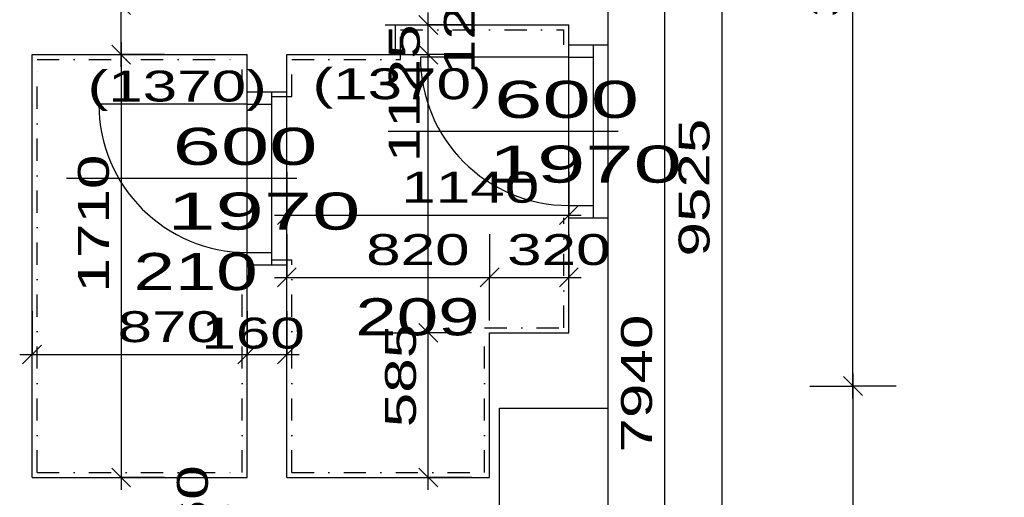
# Model space of a CAD drawing. Extents: x -196363 to 396902, y -489949 to -260582.
# Tile 61 of 256: x 78319 to 82300, y -380603 to -378672. Entities that reach past the tile are written whole.
import ezdxf

# ---------------------------------------------------------------- set-up
doc = ezdxf.new("R2010")
doc.units = 0
doc.header["$MEASUREMENT"] = 0
doc.linetypes.add('DOTDASH', pattern=[1, 0.3, -0.2, 0, -0.2, 0.3])
for name, color, linetype in [('dvere', 1, 'Continuous'), ('koty', 1, 'Continuous'), ('legenda', 1, 'Continuous'), ('noszdiv', 1, 'Continuous'), ('obklady', 14, 'Continuous'), ('popdver', 6, 'Continuous')]:
    doc.layers.add(name, color=color, linetype=linetype)
doc.styles.add('SPIRITTXTSTYLE1', font='ROMAN')
doc.styles.add('SPIRITTXTSTYLE2', font='txt')
doc.linetypes.add('CERCH2', pattern='A,0,-1,[17,dur+dsp vaclavov.shx,S=0.003401,R=0,X=-1,Y=0],0', length=1)
doc.dimstyles.new('SPIRITSTYLE226', dxfattribs={"dimtxt": 125, "dimasz": 12.7, "dimexe": 175, "dimexo": 837.173889, "dimgap": 50, "dimtad": 1, "dimdec": 3, "dimzin": 0, "dimdsep": 46, "dimlunit": 7, "dimtxsty": 'SPIRITTXTSTYLE1', "dimblk1": '_TICKMARKS226', "dimblk2": '_TICKMARKS226', "dimsah": 1, "dimcen": 0.09, "dimdle": 50, "dimclrd": 1, "dimclre": 1, "dimclrt": 1, "dimadec": 0, "dimazin": 0, "dimtfac": 1, "dimtdec": 4, "dimtofl": 0, "dimtmove": 1, "dimatfit": 0, "dimfxl": 0, "dimtolj": 1, "dimtzin": 0, "dimarcsym": 0})
doc.dimstyles.new('SPIRITSTYLE254', dxfattribs={"dimtxt": 125, "dimasz": 12.7, "dimexe": 175, "dimexo": 575.806885, "dimgap": 50, "dimtad": 1, "dimdec": 3, "dimzin": 0, "dimdsep": 46, "dimlunit": 7, "dimtxsty": 'SPIRITTXTSTYLE1', "dimblk1": '_TICKMARKS254', "dimblk2": '_TICKMARKS254', "dimsah": 1, "dimcen": 0.09, "dimdle": 50, "dimclrd": 1, "dimclre": 1, "dimclrt": 1, "dimadec": 0, "dimazin": 0, "dimtfac": 1, "dimtdec": 4, "dimtofl": 0, "dimtmove": 1, "dimatfit": 0, "dimfxl": 0, "dimtolj": 1, "dimtzin": 0, "dimarcsym": 0})
doc.dimstyles.new('SPIRITSTYLE257', dxfattribs={"dimtxt": 125, "dimasz": 12.7, "dimexe": 175, "dimexo": 10.973146, "dimgap": 50, "dimtad": 1, "dimdec": 3, "dimzin": 0, "dimdsep": 46, "dimlunit": 7, "dimtxsty": 'SPIRITTXTSTYLE1', "dimblk1": '_TICKMARKS257', "dimblk2": '_TICKMARKS257', "dimsah": 1, "dimcen": 0.09, "dimdle": 50, "dimclrd": 1, "dimclre": 1, "dimclrt": 1, "dimadec": 0, "dimazin": 0, "dimtfac": 1, "dimtdec": 4, "dimtofl": 0, "dimtmove": 1, "dimatfit": 0, "dimfxl": 0, "dimtolj": 1, "dimtzin": 0, "dimarcsym": 0})
doc.dimstyles.new('SPIRITSTYLE258', dxfattribs={"dimtxt": 125, "dimasz": 12.7, "dimexe": 175, "dimexo": 51.516407, "dimgap": 50, "dimtad": 1, "dimdec": 3, "dimzin": 0, "dimdsep": 46, "dimlunit": 7, "dimtxsty": 'SPIRITTXTSTYLE1', "dimblk1": '_TICKMARKS258', "dimblk2": '_TICKMARKS258', "dimsah": 1, "dimcen": 0.09, "dimdle": 50, "dimclrd": 1, "dimclre": 1, "dimclrt": 1, "dimadec": 0, "dimazin": 0, "dimtfac": 1, "dimtdec": 4, "dimtofl": 0, "dimtmove": 1, "dimatfit": 0, "dimfxl": 0, "dimtolj": 1, "dimtzin": 0, "dimarcsym": 0})
doc.dimstyles.new('SPIRITSTYLE26', dxfattribs={"dimtxt": 125, "dimasz": 12.7, "dimexe": 175, "dimexo": -175, "dimgap": 50, "dimtad": 1, "dimdec": 3, "dimzin": 0, "dimdsep": 46, "dimlunit": 7, "dimtxsty": 'SPIRITTXTSTYLE1', "dimblk1": '_TICKMARKS26', "dimblk2": '_TICKMARKS26', "dimsah": 1, "dimcen": 0.09, "dimdle": 50, "dimclrd": 1, "dimclre": 1, "dimclrt": 1, "dimadec": 0, "dimazin": 0, "dimtfac": 1, "dimtdec": 4, "dimtofl": 0, "dimtmove": 1, "dimatfit": 0, "dimfxl": 0, "dimtolj": 1, "dimtzin": 0, "dimarcsym": 0})
doc.dimstyles.new('SPIRITSTYLE263', dxfattribs={"dimtxt": 125, "dimasz": 12.7, "dimexe": 175, "dimexo": -100.579735, "dimgap": 50, "dimtad": 1, "dimdec": 3, "dimzin": 0, "dimdsep": 46, "dimlunit": 7, "dimtxsty": 'SPIRITTXTSTYLE1', "dimblk1": '_TICKMARKS263', "dimblk2": '_TICKMARKS263', "dimsah": 1, "dimcen": 0.09, "dimdle": 50, "dimclrd": 1, "dimclre": 1, "dimclrt": 1, "dimadec": 0, "dimazin": 0, "dimtfac": 1, "dimtdec": 4, "dimtofl": 0, "dimtmove": 1, "dimatfit": 0, "dimfxl": 0, "dimtolj": 1, "dimtzin": 0, "dimarcsym": 0})
doc.dimstyles.new('SPIRITSTYLE264', dxfattribs={"dimtxt": 125, "dimasz": 12.7, "dimexe": 175, "dimexo": 1037.502686, "dimgap": 50, "dimtad": 1, "dimdec": 3, "dimzin": 0, "dimdsep": 46, "dimlunit": 7, "dimtxsty": 'SPIRITTXTSTYLE1', "dimblk1": '_TICKMARKS264', "dimblk2": '_TICKMARKS264', "dimsah": 1, "dimcen": 0.09, "dimdle": 50, "dimclrd": 1, "dimclre": 1, "dimclrt": 1, "dimadec": 0, "dimazin": 0, "dimtfac": 1, "dimtdec": 4, "dimtofl": 0, "dimtmove": 1, "dimatfit": 0, "dimfxl": 0, "dimtolj": 1, "dimtzin": 0, "dimarcsym": 0})
doc.dimstyles.new('SPIRITSTYLE265', dxfattribs={"dimtxt": 125, "dimasz": 12.7, "dimexe": 175, "dimexo": 49.234375, "dimgap": 50, "dimtad": 1, "dimdec": 3, "dimzin": 0, "dimdsep": 46, "dimlunit": 7, "dimtxsty": 'SPIRITTXTSTYLE1', "dimblk1": '_TICKMARKS265', "dimblk2": '_TICKMARKS265', "dimsah": 1, "dimcen": 0.09, "dimdle": 50, "dimclrd": 1, "dimclre": 1, "dimclrt": 1, "dimadec": 0, "dimazin": 0, "dimtfac": 1, "dimtdec": 4, "dimtofl": 0, "dimtmove": 1, "dimatfit": 0, "dimfxl": 0, "dimtolj": 1, "dimtzin": 0, "dimarcsym": 0})
doc.dimstyles.new('SPIRITSTYLE266', dxfattribs={"dimtxt": 125, "dimasz": 12.7, "dimexe": 175, "dimexo": 76.817184, "dimgap": 50, "dimtad": 1, "dimdec": 3, "dimzin": 0, "dimdsep": 46, "dimlunit": 7, "dimtxsty": 'SPIRITTXTSTYLE1', "dimblk1": '_TICKMARKS266', "dimblk2": '_TICKMARKS266', "dimsah": 1, "dimcen": 0.09, "dimdle": 50, "dimclrd": 1, "dimclre": 1, "dimclrt": 1, "dimadec": 0, "dimazin": 0, "dimtfac": 1, "dimtdec": 4, "dimtofl": 0, "dimtmove": 1, "dimatfit": 0, "dimfxl": 0, "dimtolj": 1, "dimtzin": 0, "dimarcsym": 0})
doc.dimstyles.new('SPIRITSTYLE267', dxfattribs={"dimtxt": 125, "dimasz": 12.7, "dimexe": 175, "dimexo": 72.904243, "dimgap": 50, "dimtad": 1, "dimdec": 3, "dimzin": 0, "dimdsep": 46, "dimlunit": 7, "dimtxsty": 'SPIRITTXTSTYLE1', "dimblk1": '_TICKMARKS267', "dimblk2": '_TICKMARKS267', "dimsah": 1, "dimcen": 0.09, "dimdle": 50, "dimclrd": 1, "dimclre": 1, "dimclrt": 1, "dimadec": 0, "dimazin": 0, "dimtfac": 1, "dimtdec": 4, "dimtofl": 0, "dimtmove": 1, "dimatfit": 0, "dimfxl": 0, "dimtolj": 1, "dimtzin": 0, "dimarcsym": 0})
doc.dimstyles.new('SPIRITSTYLE268', dxfattribs={"dimtxt": 125, "dimasz": 12.7, "dimexe": 175, "dimexo": -42.896439, "dimgap": 50, "dimtad": 1, "dimdec": 3, "dimzin": 0, "dimdsep": 46, "dimlunit": 7, "dimtxsty": 'SPIRITTXTSTYLE1', "dimblk1": '_TICKMARKS268', "dimblk2": '_TICKMARKS268', "dimsah": 1, "dimcen": 0.09, "dimdle": 50, "dimclrd": 1, "dimclre": 1, "dimclrt": 1, "dimadec": 0, "dimazin": 0, "dimtfac": 1, "dimtdec": 4, "dimtofl": 0, "dimtmove": 1, "dimatfit": 0, "dimfxl": 0, "dimtolj": 1, "dimtzin": 0, "dimarcsym": 0})

# ---------------------------------------------------------------- blocks, each defined once
blk = doc.blocks.new('_TICKMARKS226')
at = {"color": 1, "linetype": 'Continuous'}
blk.add_line((-3, -3), (3, 3), dxfattribs=at)
blk = doc.blocks.new('*D433')
at = {"color": 1, "linetype": 'Continuous', "ltscale": 300}
for p, q in [((79161.40625, -380992.875, 1723.80005), (79161.40625, -380632.875, 1723.80005)), ((78986.40625, -380682.875, 1723.80005), (79161.40625, -380682.875, 1723.80005)), ((79336.40625, -380682.875, 1723.80005), (79161.40625, -380682.875, 1723.80005)), ((78986.40625, -380942.875, 1723.80005), (79161.40625, -380942.875, 1723.80005)), ((79336.40625, -380942.875, 1723.80005), (79161.40625, -380942.875, 1723.80005))]:
    blk.add_line(p, q, dxfattribs=at)
at = {"color": 1, "linetype": 'Continuous', "ltscale": 300, "xscale": 12.69999980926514, "yscale": 12.69999980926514, "zscale": 12.69999980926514}
for p, rotation in [((79161.40625, -380682.875, 1723.80005), 90.00000250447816), ((79161.40625, -380942.875, 1723.80005), 270.0000006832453)]:
    blk.add_blockref('_TICKMARKS226', p, dxfattribs=dict(at, rotation=rotation))
at = {"color": 1, "linetype": 'Continuous', "ltscale": 300, "style": 'SPIRITTXTSTYLE1', "width": 1.5}
blk.add_text('260', height=125, rotation=90.0000025, dxfattribs=at).set_placement((79079.375, -380891.71875, 1723.80005))
blk = doc.blocks.new('_TICKMARKS254')
at = {"color": 1, "linetype": 'Continuous'}
blk.add_line((-3, -3), (3, 3), dxfattribs=at)
blk = doc.blocks.new('*D482')
at = {"color": 1, "linetype": 'Continuous', "ltscale": 300}
for p, q in [((81687.8, -380102.9, 1723.8), (81687.8, -382962.9, 1723.8)), ((81512.8, -380152.9, 1723.8), (81687.8, -380152.9, 1723.8)), ((81862.8, -380152.9, 1723.8), (81687.8, -380152.9, 1723.8)), ((81512.8, -382912.9, 1723.8), (81687.8, -382912.9, 1723.8)), ((81862.8, -382912.9, 1723.8), (81687.8, -382912.9, 1723.8))]:
    blk.add_line(p, q, dxfattribs=at)
at = {"color": 1, "linetype": 'Continuous', "ltscale": 300, "xscale": 12.69999980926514, "yscale": 12.69999980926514, "zscale": 12.69999980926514}
for p, rotation in [((81687.8, -380152.9, 1723.8), 90.00000250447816), ((81687.8, -382912.9, 1723.8), -90.00000250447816)]:
    blk.add_blockref('_TICKMARKS254', p, dxfattribs=dict(at, rotation=rotation))
at = {"color": 1, "linetype": 'Continuous', "ltscale": 300, "style": 'SPIRITTXTSTYLE1', "width": 1.5}
blk.add_text('2760', height=125, rotation=450, dxfattribs=at).set_placement((81637.8, -381651.9, 1723.8))
blk = doc.blocks.new('*D484')
at = {"color": 1, "linetype": 'Continuous', "ltscale": 300}
for p, q in [((81687.8, -380202.9, 1723.8), (81687.8, -376882.9, 1723.8)), ((81512.8, -376932.9, 1723.8), (81687.8, -376932.9, 1723.8)), ((81862.8, -376932.9, 1723.8), (81687.8, -376932.9, 1723.8)), ((81512.8, -380152.9, 1723.8), (81687.8, -380152.9, 1723.8)), ((81862.8, -380152.9, 1723.8), (81687.8, -380152.9, 1723.8))]:
    blk.add_line(p, q, dxfattribs=at)
at = {"color": 1, "linetype": 'Continuous', "ltscale": 300, "xscale": 12.69999980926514, "yscale": 12.69999980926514, "zscale": 12.69999980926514}
for p, rotation in [((81687.8, -376932.9, 1723.8), 90.00000250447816), ((81687.8, -380152.9, 1723.8), 270.0000006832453)]:
    blk.add_blockref('_TICKMARKS254', p, dxfattribs=dict(at, rotation=rotation))
at = {"color": 1, "linetype": 'Continuous', "ltscale": 300, "style": 'SPIRITTXTSTYLE1', "width": 1.5}
blk.add_text('3220', height=125, rotation=90, dxfattribs=at).set_placement((81637.8, -378661.9, 1723.8))
blk = doc.blocks.new('_TICKMARKS257')
at = {"color": 1, "linetype": 'Continuous'}
blk.add_line((-3, -3), (3, 3), dxfattribs=at)
blk = doc.blocks.new('*D487')
at = {"color": 1, "linetype": 'Continuous', "ltscale": 300}
for p, q in [((81157.6, -374697.9, 1723.8), (81157.6, -384322.9, 1723.8)), ((80982.6, -374747.9, 1723.8), (81157.6, -374747.9, 1723.8)), ((81332.6, -374747.9, 1723.8), (81157.6, -374747.9, 1723.8)), ((80982.6, -384272.9, 1723.8), (81157.6, -384272.9, 1723.8)), ((81332.6, -384272.9, 1723.8), (81157.6, -384272.9, 1723.8))]:
    blk.add_line(p, q, dxfattribs=at)
at = {"color": 1, "linetype": 'Continuous', "ltscale": 300, "xscale": 12.69999980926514, "yscale": 12.69999980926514, "zscale": 12.69999980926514}
for p, rotation in [((81157.6, -374747.9, 1723.8), 90.00000250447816), ((81157.6, -384272.9, 1723.8), -90.00000250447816)]:
    blk.add_blockref('_TICKMARKS257', p, dxfattribs=dict(at, rotation=rotation))
at = {"color": 1, "linetype": 'Continuous', "ltscale": 300, "style": 'SPIRITTXTSTYLE1', "width": 1.5}
blk.add_text('9525', height=125, rotation=450, dxfattribs=at).set_placement((81107.6, -379629.4, 1723.8))
blk = doc.blocks.new('_TICKMARKS258')
at = {"color": 1, "linetype": 'Continuous'}
blk.add_line((-3, -3), (3, 3), dxfattribs=at)
blk = doc.blocks.new('*D488')
at = {"color": 1, "linetype": 'Continuous', "ltscale": 300}
for p, q in [((80925.1, -376282.9, 1723.8), (80925.1, -384322.9, 1723.8)), ((80750.1, -376332.9, 1723.8), (80925.1, -376332.9, 1723.8)), ((81100.1, -376332.9, 1723.8), (80925.1, -376332.9, 1723.8)), ((80750.1, -384272.9, 1723.8), (80925.1, -384272.9, 1723.8)), ((81100.1, -384272.9, 1723.8), (80925.1, -384272.9, 1723.8))]:
    blk.add_line(p, q, dxfattribs=at)
at = {"color": 1, "linetype": 'Continuous', "ltscale": 300, "xscale": 12.69999980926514, "yscale": 12.69999980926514, "zscale": 12.69999980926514}
for p, rotation in [((80925.1, -376332.9, 1723.8), 90.00000250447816), ((80925.1, -384272.9, 1723.8), -90.00000250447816)]:
    blk.add_blockref('_TICKMARKS258', p, dxfattribs=dict(at, rotation=rotation))
at = {"color": 1, "linetype": 'Continuous', "ltscale": 300, "style": 'SPIRITTXTSTYLE1', "width": 1.5}
blk.add_text('7940', height=125, rotation=450, dxfattribs=at).set_placement((80875.1, -380421.9, 1723.8))
blk = doc.blocks.new('_TICKMARKS263')
at = {"color": 1, "linetype": 'Continuous'}
blk.add_line((-3, -3), (3, 3), dxfattribs=at)
blk = doc.blocks.new('*D496')
at = {"color": 1, "linetype": 'Continuous', "ltscale": 300}
for p, q in [((78729.1, -378862.9, 1723.8), (78729.1, -378562.9, 1723.8)), ((78554.1, -378612.9, 1723.8), (78729.1, -378612.9, 1723.8)), ((78904.1, -378612.9, 1723.8), (78729.1, -378612.9, 1723.8)), ((78554.1, -378812.9, 1723.8), (78729.1, -378812.9, 1723.8)), ((78904.1, -378812.9, 1723.8), (78729.1, -378812.9, 1723.8))]:
    blk.add_line(p, q, dxfattribs=at)
at = {"color": 1, "linetype": 'Continuous', "ltscale": 300, "xscale": 12.69999980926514, "yscale": 12.69999980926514, "zscale": 12.69999980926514}
for p, rotation in [((78729.1, -378612.9, 1723.8), 90.00000250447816), ((78729.1, -378812.9, 1723.8), 270.0000006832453)]:
    blk.add_blockref('_TICKMARKS263', p, dxfattribs=dict(at, rotation=rotation))
at = {"color": 1, "linetype": 'Continuous', "ltscale": 300, "style": 'SPIRITTXTSTYLE1', "width": 1.5}
blk.add_text('200', height=125, rotation=90, dxfattribs=at).set_placement((78699.1, -378454.6, 1723.8))
blk = doc.blocks.new('*D497')
at = {"color": 1, "linetype": 'Continuous', "ltscale": 300}
for p, q in [((78729.1, -378762.9, 1723.8), (78729.1, -380572.9, 1723.8)), ((78554.1, -378812.9, 1723.8), (78729.1, -378812.9, 1723.8)), ((78904.1, -378812.9, 1723.8), (78729.1, -378812.9, 1723.8)), ((78554.1, -380522.8, 1723.8), (78729.1, -380522.8, 1723.8)), ((78904.1, -380522.8, 1723.8), (78729.1, -380522.8, 1723.8))]:
    blk.add_line(p, q, dxfattribs=at)
at = {"color": 1, "linetype": 'Continuous', "ltscale": 300, "xscale": 12.69999980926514, "yscale": 12.69999980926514, "zscale": 12.69999980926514}
for p, rotation in [((78729.1, -378812.9, 1723.8), 90.00000250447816), ((78729.1, -380522.8, 1723.8), -90.00000250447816)]:
    blk.add_blockref('_TICKMARKS263', p, dxfattribs=dict(at, rotation=rotation))
at = {"color": 1, "linetype": 'Continuous', "ltscale": 300, "style": 'SPIRITTXTSTYLE1', "width": 1.5}
blk.add_text('1710', height=125, rotation=450, dxfattribs=at).set_placement((78679.1, -379775, 1723.8))
blk = doc.blocks.new('_TICKMARKS264')
at = {"color": 1, "linetype": 'Continuous'}
blk.add_line((-3, -3), (3, 3), dxfattribs=at)
blk = doc.blocks.new('*D498')
at = {"color": 1, "linetype": 'Continuous', "ltscale": 300}
for p, q in [((78368.6, -379850.4, 1723.8), (78368.6, -380025.4, 1723.8)), ((79238.6, -379850.4, 1723.8), (79238.6, -380025.4, 1723.8)), ((78318.6, -380025.4, 1723.8), (79288.6, -380025.4, 1723.8)), ((78368.6, -380200.4, 1723.8), (78368.6, -380025.4, 1723.8)), ((79238.6, -380200.4, 1723.8), (79238.6, -380025.4, 1723.8))]:
    blk.add_line(p, q, dxfattribs=at)
at = {"color": 1, "linetype": 'Continuous', "ltscale": 300, "xscale": 12.69999980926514, "yscale": 12.69999980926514, "zscale": 12.69999980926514, "rotation": 180.0000050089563}
blk.add_blockref('_TICKMARKS264', (78368.6, -380025.4, 1723.8), dxfattribs=at)
at = {"color": 1, "linetype": 'Continuous', "ltscale": 300, "xscale": 12.69999980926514, "yscale": 12.69999980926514, "zscale": 12.69999980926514}
blk.add_blockref('_TICKMARKS264', (79238.6, -380025.4, 1723.8), dxfattribs=at)
at = {"color": 1, "linetype": 'Continuous', "ltscale": 300, "style": 'SPIRITTXTSTYLE1', "width": 1.5}
blk.add_text('870', height=125, dxfattribs=at).set_placement((78714.3, -379975.4, 1723.8))
blk = doc.blocks.new('_TICKMARKS26')
at = {"color": 1, "linetype": 'Continuous'}
blk.add_line((-3, -3), (3, 3), dxfattribs=at)
blk = doc.blocks.new('*D499')
at = {"color": 1, "linetype": 'Continuous', "ltscale": 300}
for p, q in [((79238.6, -379850.4, 1723.8), (79238.6, -380025.4, 1723.8)), ((79398.6, -379850.4, 1723.8), (79398.6, -380025.4, 1723.8)), ((79188.6, -380025.4, 1723.8), (79448.6, -380025.4, 1723.8)), ((79238.6, -380200.4, 1723.8), (79238.6, -380025.4, 1723.8)), ((79398.6, -380200.4, 1723.8), (79398.6, -380025.4, 1723.8))]:
    blk.add_line(p, q, dxfattribs=at)
at = {"color": 1, "linetype": 'Continuous', "ltscale": 300, "xscale": 12.69999980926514, "yscale": 12.69999980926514, "zscale": 12.69999980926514, "rotation": 180.0000050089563}
blk.add_blockref('_TICKMARKS26', (79238.6, -380025.4, 1723.8), dxfattribs=at)
at = {"color": 1, "linetype": 'Continuous', "ltscale": 300, "xscale": 12.69999980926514, "yscale": 12.69999980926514, "zscale": 12.69999980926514}
blk.add_blockref('_TICKMARKS26', (79398.6, -380025.4, 1723.8), dxfattribs=at)
at = {"color": 1, "linetype": 'Continuous', "ltscale": 300, "style": 'SPIRITTXTSTYLE1', "width": 1.5}
blk.add_text('160', height=125, dxfattribs=at).set_placement((79053.2, -380001.4, 1723.8))
blk = doc.blocks.new('*D500')
at = {"color": 1, "linetype": 'Continuous', "ltscale": 300}
for p, q in [((79398.6, -379538.6, 1723.8), (79398.6, -379713.6, 1723.8)), ((80218.6, -379538.6, 1723.8), (80218.6, -379713.6, 1723.8)), ((79348.6, -379713.6, 1723.8), (80268.6, -379713.6, 1723.8)), ((79398.6, -379888.6, 1723.8), (79398.6, -379713.6, 1723.8)), ((80218.6, -379888.6, 1723.8), (80218.6, -379713.6, 1723.8))]:
    blk.add_line(p, q, dxfattribs=at)
at = {"color": 1, "linetype": 'Continuous', "ltscale": 300, "xscale": 12.69999980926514, "yscale": 12.69999980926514, "zscale": 12.69999980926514, "rotation": 180.0000050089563}
blk.add_blockref('_TICKMARKS26', (79398.6, -379713.6, 1723.8), dxfattribs=at)
at = {"color": 1, "linetype": 'Continuous', "ltscale": 300, "xscale": 12.69999980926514, "yscale": 12.69999980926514, "zscale": 12.69999980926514}
blk.add_blockref('_TICKMARKS26', (80218.6, -379713.6, 1723.8), dxfattribs=at)
at = {"color": 1, "linetype": 'Continuous', "ltscale": 300, "style": 'SPIRITTXTSTYLE1', "width": 1.5}
blk.add_text('820', height=125, dxfattribs=at).set_placement((79719.3, -379663.7, 1723.8))
blk = doc.blocks.new('_TICKMARKS265')
at = {"color": 1, "linetype": 'Continuous'}
blk.add_line((-3, -3), (3, 3), dxfattribs=at)
blk = doc.blocks.new('*D501')
at = {"color": 1, "linetype": 'Continuous', "ltscale": 300}
for p, q in [((80218.6, -379538.6, 1723.8), (80218.6, -379713.6, 1723.8)), ((80538.6, -379538.6, 1723.8), (80538.6, -379713.6, 1723.8)), ((80168.6, -379713.6, 1723.8), (80588.6, -379713.6, 1723.8)), ((80218.6, -379888.6, 1723.8), (80218.6, -379713.6, 1723.8)), ((80538.6, -379888.6, 1723.8), (80538.6, -379713.6, 1723.8))]:
    blk.add_line(p, q, dxfattribs=at)
at = {"color": 1, "linetype": 'Continuous', "ltscale": 300, "xscale": 12.69999980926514, "yscale": 12.69999980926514, "zscale": 12.69999980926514, "rotation": 180.0000050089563}
blk.add_blockref('_TICKMARKS265', (80218.6, -379713.6, 1723.8), dxfattribs=at)
at = {"color": 1, "linetype": 'Continuous', "ltscale": 300, "xscale": 12.69999980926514, "yscale": 12.69999980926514, "zscale": 12.69999980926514}
blk.add_blockref('_TICKMARKS265', (80538.6, -379713.6, 1723.8), dxfattribs=at)
at = {"color": 1, "linetype": 'Continuous', "ltscale": 300, "style": 'SPIRITTXTSTYLE1', "width": 1.5}
blk.add_text('320', height=125, dxfattribs=at).set_placement((80289.3, -379663.7, 1723.8))
blk = doc.blocks.new('_TICKMARKS266')
at = {"color": 1, "linetype": 'Continuous'}
blk.add_line((-3, -3), (3, 3), dxfattribs=at)
blk = doc.blocks.new('*D502')
at = {"color": 1, "linetype": 'Continuous', "ltscale": 300}
for p, q in [((79398.6, -379286.8, 1723.8), (79398.6, -379461.8, 1723.8)), ((80538.6, -379286.8, 1723.8), (80538.6, -379461.8, 1723.8)), ((79348.6, -379461.8, 1723.8), (80588.6, -379461.8, 1723.8)), ((79398.6, -379636.8, 1723.8), (79398.6, -379461.8, 1723.8)), ((80538.6, -379636.8, 1723.8), (80538.6, -379461.8, 1723.8))]:
    blk.add_line(p, q, dxfattribs=at)
at = {"color": 1, "linetype": 'Continuous', "ltscale": 300, "xscale": 12.69999980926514, "yscale": 12.69999980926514, "zscale": 12.69999980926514, "rotation": 180.0000050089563}
blk.add_blockref('_TICKMARKS266', (79398.6, -379461.8, 1723.8), dxfattribs=at)
at = {"color": 1, "linetype": 'Continuous', "ltscale": 300, "xscale": 12.69999980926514, "yscale": 12.69999980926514, "zscale": 12.69999980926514}
blk.add_blockref('_TICKMARKS266', (80538.6, -379461.8, 1723.8), dxfattribs=at)
at = {"color": 1, "linetype": 'Continuous', "ltscale": 300, "style": 'SPIRITTXTSTYLE1', "width": 1.5}
blk.add_text('1140', height=125, dxfattribs=at).set_placement((79861.4, -379411.8, 1723.8))
blk = doc.blocks.new('_TICKMARKS267')
at = {"color": 1, "linetype": 'Continuous'}
blk.add_line((-3, -3), (3, 3), dxfattribs=at)
blk = doc.blocks.new('*D503')
at = {"color": 1, "linetype": 'Continuous', "ltscale": 300}
for p, q in [((79970.671875, -380572.875, 1723.800049), (79970.671875, -379887.84375, 1723.800049)), ((79795.671875, -379937.875, 1723.800049), (79970.671875, -379937.875, 1723.800049)), ((80145.671875, -379937.875, 1723.800049), (79970.671875, -379937.875, 1723.800049)), ((79795.671875, -380522.84375, 1723.800049), (79970.671875, -380522.84375, 1723.800049)), ((80145.671875, -380522.84375, 1723.800049), (79970.671875, -380522.84375, 1723.800049))]:
    blk.add_line(p, q, dxfattribs=at)
at = {"color": 1, "linetype": 'Continuous', "ltscale": 300, "xscale": 12.69999980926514, "yscale": 12.69999980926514, "zscale": 12.69999980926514}
for p, rotation in [((79970.671875, -379937.875, 1723.800049), 90.00000250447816), ((79970.671875, -380522.84375, 1723.800049), 270.0000006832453)]:
    blk.add_blockref('_TICKMARKS267', p, dxfattribs=dict(at, rotation=rotation))
at = {"color": 1, "linetype": 'Continuous', "ltscale": 300, "style": 'SPIRITTXTSTYLE1', "width": 1.5}
blk.add_text('585', height=125, rotation=90.000002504, dxfattribs=at).set_placement((79920.671875, -380319.65625, 1723.800049))
blk = doc.blocks.new('_TICKMARKS268')
at = {"color": 1, "linetype": 'Continuous'}
blk.add_line((-3, -3), (3, 3), dxfattribs=at)
blk = doc.blocks.new('*D504')
at = {"color": 1, "linetype": 'Continuous', "ltscale": 300}
for p, q in [((79970.7, -379987.9, 1723.8), (79970.7, -378762.9, 1723.8)), ((79795.7, -378812.9, 1723.8), (79970.7, -378812.9, 1723.8)), ((80145.7, -378812.9, 1723.8), (79970.7, -378812.9, 1723.8)), ((79795.7, -379937.9, 1723.8), (79970.7, -379937.9, 1723.8)), ((80145.7, -379937.9, 1723.8), (79970.7, -379937.9, 1723.8))]:
    blk.add_line(p, q, dxfattribs=at)
at = {"color": 1, "linetype": 'Continuous', "ltscale": 300, "xscale": 12.69999980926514, "yscale": 12.69999980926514, "zscale": 12.69999980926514}
for p, rotation in [((79970.7, -378812.9, 1723.8), 90.00000250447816), ((79970.7, -379937.9, 1723.8), 270.0000006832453)]:
    blk.add_blockref('_TICKMARKS268', p, dxfattribs=dict(at, rotation=rotation))
at = {"color": 1, "linetype": 'Continuous', "ltscale": 300, "style": 'SPIRITTXTSTYLE1', "width": 1.5}
blk.add_text('1125', height=125, rotation=90, dxfattribs=at).set_placement((79936.1, -379248.3, 1723.8))
blk = doc.blocks.new('*D505')
at = {"color": 1, "linetype": 'Continuous', "ltscale": 300}
for p, q in [((79970.7, -378862.9, 1723.8), (79970.7, -378642.9, 1723.8)), ((79795.7, -378692.9, 1723.8), (79970.7, -378692.9, 1723.8)), ((80145.7, -378692.9, 1723.8), (79970.7, -378692.9, 1723.8)), ((79795.7, -378812.9, 1723.8), (79970.7, -378812.9, 1723.8)), ((80145.7, -378812.9, 1723.8), (79970.7, -378812.9, 1723.8))]:
    blk.add_line(p, q, dxfattribs=at)
at = {"color": 1, "linetype": 'Continuous', "ltscale": 300, "xscale": 12.69999980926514, "yscale": 12.69999980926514, "zscale": 12.69999980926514}
for p, rotation in [((79970.7, -378692.9, 1723.8), 90.00000250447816), ((79970.7, -378812.9, 1723.8), 270.0000006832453)]:
    blk.add_blockref('_TICKMARKS26', p, dxfattribs=dict(at, rotation=rotation))
at = {"color": 1, "linetype": 'Continuous', "ltscale": 300, "style": 'SPIRITTXTSTYLE1', "width": 1.5}
blk.add_text('120', height=125, rotation=90, dxfattribs=at).set_placement((80158.8, -378891.7, 1723.8))

msp = doc.modelspace()

# ---------------------------------------------------------------- linework, layer by layer
at = {"layer": 'dvere', "color": 7, "linetype": 'Continuous', "ltscale": 304.799988}
for p, q in [((80538.57812, -378772.875, 1723.80005), (80638.58594, -378772.875, 1723.80005)), ((79238.57031, -378962.84375, 1723.80005), (79338.57031, -378962.84375, 1723.80005)), ((80538.57812, -379472.875, 1723.80005), (80638.58594, -379472.875, 1723.80005)), ((79238.57031, -379662.84375, 1723.80005), (79338.57031, -379662.84375, 1723.80005))]:
    msp.add_line(p, q, dxfattribs=at)
at = {"layer": 'dvere', "color": 7, "linetype": 'Continuous', "ltscale": 300}
for p, q in [((80538.57812, -378822.90625, 2623.80005), (79938.60938, -378822.90625, 2623.80005)), ((79238.57031, -379012.875, 2623.80005), (78638.59375, -379012.875, 2623.80005))]:
    msp.add_line(p, q, dxfattribs=at)
at = {"layer": 'dvere', "color": 7, "linetype": 'Continuous', "ltscale": 270}
for p, q in [((80538.57812, -379422.875, 1723.80005), (80538.57812, -378822.875, 1723.80005)), ((80638.58594, -379422.875, 1723.80005), (80638.58594, -378822.875, 1723.80005)), ((79238.57031, -379612.84375, 1723.80005), (79238.57031, -379012.84375, 1723.80005)), ((79338.57031, -379612.84375, 1723.80005), (79338.57031, -379012.84375, 1723.80005))]:
    msp.add_line(p, q, dxfattribs=at)
at = {"layer": 'dvere', "color": 7, "linetype": 'Continuous', "ltscale": 300}
for centre in [(80538.57812, -378822.90625, 2623.80005), (79238.57031, -379012.875, 2623.80005)]:
    msp.add_arc(centre, 599.97571, 180.00000501, 270.00000068, dxfattribs=at)
for p in [(80538.57812, -379122.875, 2623.80005), (79238.57031, -379312.875, 2623.80005)]:
    msp.add_point(p, dxfattribs=at)
at = {"layer": 'dvere', "color": 7, "linetype": 'Continuous', "ltscale": 250}
for p in [(80638.58594, -379122.875, 1723.80005), (79338.57031, -379312.875, 1723.80005)]:
    msp.add_point(p, dxfattribs=at)
at = {"layer": 'noszdiv', "color": 1, "linetype": 'Continuous', "ltscale": 300}
for p, q in [((80698.57031, -378772.875, 2623.80005), (80698.57031, -376332.875, 2623.80005)), ((79838.57031, -378812.875, 2623.80005), (79838.57031, -378692.875, 2623.80005)), ((79838.57031, -378692.875, 2623.80005), (80538.57812, -378692.875, 2623.80005)), ((80538.57812, -378772.875, 2623.80005), (80538.57812, -378692.875, 2623.80005)), ((80538.57812, -378822.90625, 2623.80005), (80538.57812, -378772.875, 2623.80005)), ((80638.57031, -378772.875, 2623.80005), (80698.57031, -378772.875, 2623.80005)), ((80638.57031, -378822.90625, 2623.80005), (80638.57031, -378772.875, 2623.80005)), ((78368.57031, -380522.84375, 2623.80005), (78368.57031, -378812.875, 2623.80005)), ((78368.57031, -378812.875, 2623.80005), (79238.57031, -378812.875, 2623.80005)), ((79238.57031, -378962.875, 2623.80005), (79238.57031, -378812.875, 2623.80005)), ((79398.58594, -378812.875, 2623.80005), (79838.57031, -378812.875, 2623.80005)), ((79398.58594, -378962.875, 2623.80005), (79398.58594, -378812.875, 2623.80005)), ((80538.57812, -378822.90625, 2623.80005), (80638.57031, -378822.90625, 2623.80005)), ((79238.57031, -379012.875, 2623.80005), (79238.57031, -378962.875, 2623.80005)), ((79338.57812, -378962.875, 2623.80005), (79398.58594, -378962.875, 2623.80005)), ((79338.57812, -379012.875, 2623.80005), (79338.57812, -378962.875, 2623.80005)), ((79238.57031, -379012.875, 2623.80005), (79338.57812, -379012.875, 2623.80005)), ((80538.57812, -379472.875, 2623.80005), (80538.57812, -379422.875, 2623.80005)), ((80538.57812, -379422.875, 2623.80005), (80638.57031, -379422.875, 2623.80005)), ((80638.57031, -379472.875, 2623.80005), (80638.57031, -379422.875, 2623.80005)), ((80538.57812, -379937.875, 2623.80005), (80538.57812, -379472.875, 2623.80005)), ((80638.57031, -379472.875, 2623.80005), (80698.57031, -379472.875, 2623.80005)), ((80698.57031, -383022.90625, 2623.80005), (80698.57031, -379472.875, 2623.80005)), ((79238.57031, -379662.84375, 2623.80005), (79238.57031, -379612.84375, 2623.80005)), ((79238.57031, -379612.84375, 2623.80005), (79338.57812, -379612.84375, 2623.80005)), ((79338.57812, -379662.84375, 2623.80005), (79338.57812, -379612.84375, 2623.80005)), ((79238.57031, -380522.84375, 2623.80005), (79238.57031, -379662.84375, 2623.80005)), ((79338.57812, -379662.84375, 2623.80005), (79398.58594, -379662.84375, 2623.80005)), ((79398.58594, -380522.84375, 2623.80005), (79398.58594, -379662.84375, 2623.80005)), ((80218.57812, -380522.84375, 2623.80005), (80218.57812, -379937.875, 2623.80005)), ((80218.57812, -379937.875, 2623.80005), (80538.57812, -379937.875, 2623.80005)), ((80258.58594, -380242.875, 2623.80005), (80698.57031, -380242.875, 2623.80005)), ((80258.58594, -380682.875, 2623.80005), (80258.58594, -380242.875, 2623.80005)), ((78368.57031, -380522.84375, 2623.80005), (79238.57031, -380522.84375, 2623.80005)), ((79398.58594, -380522.84375, 2623.80005), (80218.57812, -380522.84375, 2623.80005))]:
    msp.add_line(p, q, dxfattribs=at)
at = {"layer": 'noszdiv', "color": 1, "linetype": 'CERCH2', "ltscale": 300}
for p, q in [((80698.57031, -379472.875, 2623.80005), (80698.57031, -378772.875, 2623.80005)), ((79398.58594, -379662.84375, 2623.80005), (79398.58594, -378962.875, 2623.80005))]:
    msp.add_line(p, q, dxfattribs=at)
at = {"layer": 'obklady', "color": 14, "linetype": 'DOTDASH', "ltscale": 300}
for p, q in [((79858.57031, -378712.875, 2623.80005), (80518.58594, -378712.875, 2623.80005)), ((79858.57031, -378832.875, 2623.80005), (79858.57031, -378712.875, 2623.80005)), ((80518.58594, -378772.875, 2623.80005), (80518.58594, -378712.875, 2623.80005)), ((78388.57031, -380502.875, 2623.80005), (78388.57031, -378832.875, 2623.80005)), ((78388.57031, -378832.875, 2623.80005), (79218.57031, -378832.875, 2623.80005)), ((79218.57031, -378962.875, 2623.80005), (79218.57031, -378832.875, 2623.80005)), ((79418.58594, -378832.875, 2623.80005), (79858.57031, -378832.875, 2623.80005)), ((79418.58594, -378982.875, 2623.80005), (79418.58594, -378832.875, 2623.80005)), ((79338.57812, -378982.875, 2623.80005), (79418.58594, -378982.875, 2623.80005)), ((80518.58594, -379917.875, 2623.80005), (80518.58594, -379472.875, 2623.80005)), ((79218.57031, -380502.875, 2623.80005), (79218.57031, -379662.84375, 2623.80005)), ((79338.57812, -379642.875, 2623.80005), (79418.58594, -379642.875, 2623.80005)), ((79418.58594, -380502.875, 2623.80005), (79418.58594, -379642.875, 2623.80005)), ((80198.57812, -379917.875, 2623.80005), (80518.58594, -379917.875, 2623.80005)), ((80198.57812, -380502.875, 2623.80005), (80198.57812, -379917.875, 2623.80005)), ((78388.57031, -380502.875, 2623.80005), (79218.57031, -380502.875, 2623.80005)), ((79418.58594, -380502.875, 2623.80005), (80198.57812, -380502.875, 2623.80005))]:
    msp.add_line(p, q, dxfattribs=at)
at = {"layer": 'popdver', "color": 6, "linetype": 'Continuous', "ltscale": 250}
for p, q in [((79807.94531, -379122.875, 1723.80005), (80738.82031, -379122.875, 1723.80005)), ((78507.9375, -379312.875, 1723.80005), (79438.80469, -379312.875, 1723.80005))]:
    msp.add_line(p, q, dxfattribs=at)
at = {"layer": 'popdver', "color": 6, "linetype": 'Continuous', "ltscale": 304.799988}
for p in [(80538.57812, -379122.875, 1723.80005), (79238.57031, -379312.875, 1723.80005)]:
    msp.add_point(p, dxfattribs=at)
at = {"layer": 'popdver', "color": 6, "linetype": 'Continuous', "ltscale": 250}
for p in [(80538.57812, -379122.875, 1723.80005), (79238.57031, -379312.875, 1723.80005)]:
    msp.add_point(p, dxfattribs=at)

# ---------------------------------------------------------------- texts
at = {"layer": 'legenda', "color": 1, "linetype": 'CERCH2', "ltscale": 300, "style": 'SPIRITTXTSTYLE2', "width": 1.5}
for s, p in [('210', (78778.52344, -379764.9375, 1723.80005)), ('209', (79675.8125, -379948, 1723.80005))]:
    msp.add_text(s, height=150, dxfattribs=at).set_placement(p)
at = {"layer": 'obklady', "color": 14, "linetype": 'DOTDASH', "ltscale": 300, "style": 'SPIRITTXTSTYLE1', "width": 1.5}
for p in [(78592.84375, -379002.59375, 2623.80005), (79502.25781, -378993.1875, 2623.80005)]:
    msp.add_text('(1370)', height=125, dxfattribs=at).set_placement(p)
at = {"layer": 'popdver', "color": 6, "linetype": 'Continuous', "ltscale": 250, "style": 'SPIRITTXTSTYLE1', "width": 1.75}
for s, p in [('600', (80237.03125, -379068.75)), ('600', (78937.01562, -379258.75)), ('1970', (80215.20312, -379330.6875)), ('1970', (78915.1875, -379520.6875))]:
    msp.add_text(s, height=150, dxfattribs=at).set_placement(p)

# ---------------------------------------------------------------- dimensions: what is measured, and where the dimension line sits
at = {"layer": 'koty', "color": 1, "linetype": 'Continuous', "ltscale": 300}
for base, p1, p2, dimstyle, picture, middle in [((81157.59375, -374747.875, 1723.80005), (81343.57031, -374747.875, 1723.80005), (81031.07812, -384272.875, 1723.80005), 'SPIRITSTYLE257', '*D487', (81157.59375, -379510.375, 1723.80005)), ((80925.08594, -376332.875, 1723.80005), (80698.57031, -376332.875, 1723.80005), (80698.57031, -384272.875, 1723.80005), 'SPIRITSTYLE258', '*D488', (80925.08594, -380302.875, 1723.80005)), ((81687.76562, -380152.875, 1723.80005), (82438.57031, -380152.875, 1723.80005), (82563.5625, -376932.875, 1723.80005), 'SPIRITSTYLE254', '*D484', (81687.76562, -378542.875, 1723.80005)), ((78729.14844, -378812.875, 1723.80005), (78654.72656, -378812.875, 1723.80005), (78654.72656, -380522.84375, 1723.80005), 'SPIRITSTYLE263', '*D497', (78729.14844, -379667.875, 1723.80005)), ((79970.67188, -380522.84375, 1723.80005), (80218.57812, -380522.84375, 1723.80005), (80218.57812, -379937.875, 1723.80005), 'SPIRITSTYLE267', '*D503', (79970.67188, -380230.375, 1723.80005)), ((81687.76562, -380152.875, 1723.80005), (82438.57031, -380152.875, 1723.80005), (82438.57031, -382912.875, 1723.80005), 'SPIRITSTYLE254', '*D482', (81687.76562, -381532.875, 1723.80005))]:
    dim = msp.add_linear_dim(base=base, p1=p1, p2=p2, angle=90.0000025, dimstyle=dimstyle, dxfattribs=at)
    dim.commit()
    dim.dimension.update_dxf_attribs({"geometry": picture, "text_midpoint": middle})
for base, p1, p2, dimstyle, picture, middle in [((78729.14844, -378812.875, 1723.80005), (78803.57031, -378812.875, 1723.80005), (78803.57031, -378612.875, 1723.80005), 'SPIRITSTYLE263', '*D496', (78550.33594, -378454.625)), ((79970.67188, -378812.875, 1723.80005), (79970.67188, -378812.875, 1723.80005), (79970.67188, -378692.875, 1723.80005), 'SPIRITSTYLE26', '*D505', (80021.92188, -378891.65625)), ((79970.67188, -379937.875, 1723.80005), (80218.57812, -379937.875, 1723.80005), (79838.57031, -378812.875, 1723.80005), 'SPIRITSTYLE268', '*D504', (79733.73438, -379248.3125)), ((79161.40625, -380942.875, 1723.80005), (80173.57812, -380942.875, 1723.80005), (80173.57812, -380682.875, 1723.80005), 'SPIRITSTYLE226', '*D433', (78936.51562, -380891.71875))]:
    dim = msp.add_linear_dim(base=base, p1=p1, p2=p2, angle=90.0000025, dimstyle=dimstyle, dxfattribs=at)
    dim.commit()
    dim.dimension.update_dxf_attribs({"geometry": picture, "text_midpoint": middle, "dimtype": 160})
for base, p1, p2, dimstyle, picture, middle in [((78368.57031, -380025.375, 1723.80005), (78368.57031, -378812.875, 1723.80005), (79238.57031, -378812.875, 1723.80005), 'SPIRITSTYLE264', '*D498', (78803.57031, -380025.375, 1723.80005)), ((79398.58594, -379461.8125, 1723.80005), (79398.58594, -379713.625, 1723.80005), (80538.57812, -379713.625, 1723.80005), 'SPIRITSTYLE266', '*D502', (79968.58594, -379461.8125, 1723.80005)), ((79398.58594, -379713.625, 1723.80005), (79398.58594, -379713.625, 1723.80005), (80218.57812, -379713.625, 1723.80005), 'SPIRITSTYLE26', '*D500', (79808.57812, -379713.625, 1723.80005)), ((80218.57812, -379713.625, 1723.80005), (80218.57812, -379937.875, 1723.80005), (80538.57812, -379937.875, 1723.80005), 'SPIRITSTYLE265', '*D501', (80378.57812, -379713.625, 1723.80005))]:
    dim = msp.add_linear_dim(base=base, p1=p1, p2=p2, dimstyle=dimstyle, dxfattribs=at)
    dim.commit()
    dim.dimension.update_dxf_attribs({"geometry": picture, "text_midpoint": middle})
dim = msp.add_linear_dim(base=(79238.57031, -380025.375, 1723.80005), p1=(79238.57031, -380025.375, 1723.80005), p2=(79398.58594, -380025.375, 1723.80005), dimstyle='SPIRITSTYLE26', dxfattribs=at)
dim.commit()
dim.dimension.update_dxf_attribs({"geometry": '*D499', "text_midpoint": (79201.96094, -380001.375), "dimtype": 160})

doc.saveas('drawing.dxf')
